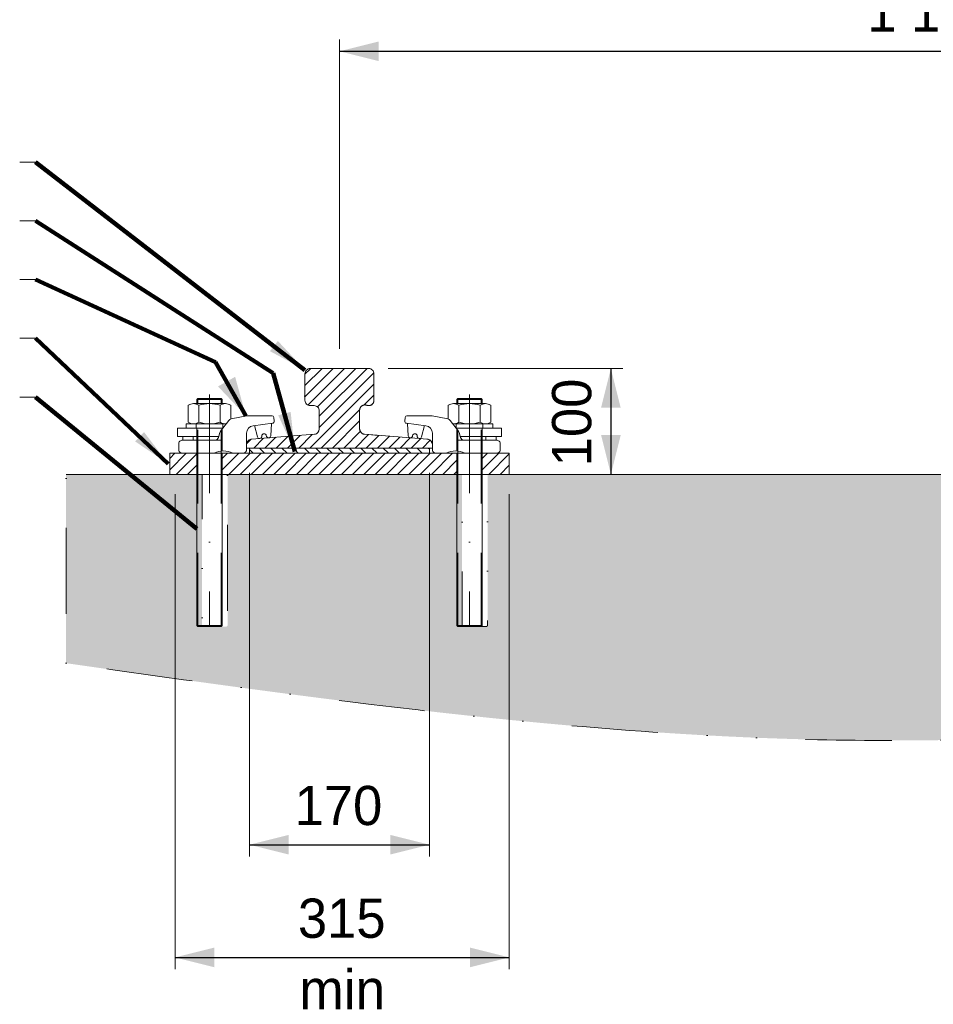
# Model space of a CAD drawing. Header units: millimetres. Extents: x -13251 to -636, y -568071 to -559161.
# Tile 4 of 12: x -11104 to -10243, y -561457 to -560528. Entities that reach past the tile are written whole.
import ezdxf
from ezdxf.enums import TextEntityAlignment as Align

# ---------------------------------------------------------------- set-up
doc = ezdxf.new("R2010")
doc.units = ezdxf.units.MM
doc.header["$MEASUREMENT"] = 0
for name, pattern in [('DGN Style 2', [116.014736, 69.608842, -46.405895]), ('DGN Style 4', [185.739593, 92.811789, -46.405895, 0.116015, -46.405895]), ('DGN Style 6', [220.660029, 0.116015, -46.405895, 81.210315, -46.405895, 0.116015, -46.405895])]:
    doc.linetypes.add(name, pattern=pattern)
doc.styles.add('Style-ENGINEERING', font='ENGINEERING.shx')
doc.styles.add('Style-ENGINEERING_0', font='ENGINEERING.shx')
doc.dimstyles.new('MetricMM', dxfattribs={"dimtxt": 3, "dimasz": 3, "dimexe": 1.5, "dimexo": 1.5, "dimgap": 1.5, "dimtad": 1, "dimdec": 0, "dimzin": 7, "dimtxsty": 'Style-ENGINEERING_0', "dimcen": 0.09, "dimclrd": 1, "dimclre": 1, "dimclrt": 7, "dimadec": 0, "dimazin": 3, "dimtfac": 1, "dimtdec": 0, "dimtofl": 0, "dimtmove": 0, "dimatfit": 3, "dimfxl": 1, "dimtzin": 7, "dimlwd": -1, "dimlwe": 0, "dimarcsym": 0})

# ---------------------------------------------------------------- blocks, each defined once
blk = doc.blocks.new('*U60')
at = {"color": 7, "linetype": 'Continuous', "lineweight": 0}
for p, q in [((-12.02, 13.97), (-13.02, 12.97)), ((-13.02, 12.97), (-13.02, 8.97)), ((9.98, 13.97), (-12.02, 13.97)), ((9.98, 13.97), (10.98, 12.97)), ((10.98, 12.97), (10.98, 8.97))]:
    blk.add_line(p, q, dxfattribs=at)
at = {"color": 7, "linetype": 'DGN Style 2', "lineweight": 0}
for p, q in [((10.98, 12.97), (-13.02, 12.97)), ((-12.02, 13.97), (-12.02, 8.97)), ((9.98, 13.97), (9.98, 8.97))]:
    blk.add_line(p, q, dxfattribs=at)
at = {"color": 7, "linetype": 'Continuous', "lineweight": 0, "flags": 128}
for points in [[(-21.01, -5.57), (-21.01, 7.5)], [(-16.02, 8.97), (13.97, 8.97)], [(-11.02, -8.56), (-11.02, 7.5)], [(8.97, 7.5), (8.97, -8.56)], [(18.97, 7.5), (18.97, -8.56)], [(-16.83, -10.03), (20.98, -10.03), (20.98, -14.03), (-13.75, -14.03)], [(13.97, -10.03), (-16.02, -10.03)]]:
    blk.add_lwpolyline(points, dxfattribs=at)
at = {"color": 7, "linetype": 'DGN Style 2', "lineweight": 0, "flags": 128}
for points in [[(-13.52, -14.03), (-13.52, -10.03)], [(11.48, -10.03), (11.48, -14.03)]]:
    blk.add_lwpolyline(points, dxfattribs=at)
at = {"color": 7, "linetype": 'Continuous', "lineweight": 0, "extrusion": (0, 0, -1)}
for centre, radius, start, end in [((-13.97, -0.24), 9.21, 57.13277, 122.86723), ((16.02, -0.82), 9.21, 237.13277, 275.25814), ((1.02, 24.59), 34.62, 253.22135, 286.77865)]:
    blk.add_arc(centre, radius, start, end, dxfattribs=at)
at = {"color": 7, "linetype": 'Continuous', "lineweight": 0}
for centre, radius, start, end in [((-16.02, -0.24), 9.21, 57.13277, 122.86723), ((-1.02, -25.65), 34.62, 73.22135, 106.77865), ((13.97, -0.82), 9.21, 237.13277, 302.86723)]:
    blk.add_arc(centre, radius, start, end, dxfattribs=at)
blk = doc.blocks.new('*U61')
at = {"color": 7, "linetype": 'Continuous', "lineweight": 0}
for p, q in [((-12.02, 13.97), (-13.02, 12.97)), ((-13.02, 12.97), (-13.02, 8.97)), ((9.98, 13.97), (-12.02, 13.97)), ((9.98, 13.97), (10.98, 12.97)), ((10.98, 12.97), (10.98, 8.97))]:
    blk.add_line(p, q, dxfattribs=at)
at = {"color": 7, "linetype": 'DGN Style 2', "lineweight": 0}
for p, q in [((10.98, 12.97), (-13.02, 12.97)), ((-12.02, 13.97), (-12.02, 8.97)), ((9.98, 13.97), (9.98, 8.97))]:
    blk.add_line(p, q, dxfattribs=at)
at = {"color": 7, "linetype": 'Continuous', "lineweight": 0, "extrusion": (0, 0, -1), "flags": 128}
for points in [[(21.01, -5.57), (21.01, 7.5)], [(16.02, 8.97), (-13.97, 8.97)], [(11.02, -8.56), (11.02, 7.5)], [(-8.97, 7.5), (-8.97, -8.56)], [(-18.97, 7.5), (-18.97, -8.56)], [(16.83, -10.03), (-20.98, -10.03), (-20.98, -14.03), (13.75, -14.03)], [(-13.97, -10.03), (16.02, -10.03)]]:
    blk.add_lwpolyline(points, dxfattribs=at)
at = {"color": 7, "linetype": 'DGN Style 2', "lineweight": 0, "extrusion": (0, 0, -1), "flags": 128}
for points in [[(13.52, -14.03), (13.52, -10.03)], [(-11.48, -10.03), (-11.48, -14.03)]]:
    blk.add_lwpolyline(points, dxfattribs=at)
at = {"color": 7, "linetype": 'Continuous', "lineweight": 0, "extrusion": (0, 0, -1)}
for centre, radius, start, end in [((-13.97, -0.24), 9.21, 57.13277, 122.86723), ((16.02, -0.82), 9.21, 237.13277, 275.25814), ((1.02, 24.59), 34.62, 253.22135, 286.77865)]:
    blk.add_arc(centre, radius, start, end, dxfattribs=at)
at = {"color": 7, "linetype": 'Continuous', "lineweight": 0}
for centre, radius, start, end in [((-16.02, -0.24), 9.21, 57.13277, 122.86723), ((-1.02, -25.65), 34.62, 73.22135, 106.77865), ((13.97, -0.82), 9.21, 237.13277, 302.86723)]:
    blk.add_arc(centre, radius, start, end, dxfattribs=at)
blk = doc.blocks.new('*D62')
at = {"color": 1, "linetype": 'Continuous', "lineweight": 0, "transparency": 16777216}
for p, q in [((-3858.49, 2777.04), (-3858.49, 3068.61)), ((-2744.24, 2777.04), (-2744.24, 3068.61))]:
    blk.add_line(p, q, dxfattribs=at)
at = {"color": 1, "linetype": 'Continuous', "transparency": 16777216}
blk.add_line((-3858.49, 3057.51), (-2744.24, 3057.51), dxfattribs=at)
at = {"color": 1, "linetype": 'Continuous', "lineweight": 0, "transparency": 16777216}
blk.add_solid([(-3821.49, 3048.26), (-3858.49, 3057.51), (-3821.49, 3066.76)], dxfattribs=at)
at = {"color": 1, "linetype": 'Continuous', "lineweight": 0, "transparency": 16777216, "extrusion": (0, 0, -1)}
blk.add_solid([(2781.24, 3066.76), (2744.24, 3057.51), (2781.24, 3048.26)], dxfattribs=at)
at = {"layer": 'Defpoints', "color": 7, "linetype": 'Continuous', "lineweight": 0, "transparency": 16777216}
for p in [(-3301.37, 3057.51), (-2744.24, 3057.51), (-3858.49, 2758.54), (-2744.24, 2758.54)]:
    blk.add_point(p, dxfattribs=at)
at = {"color": 7, "linetype": 'Continuous', "lineweight": 0, "transparency": 16777216, "style": 'Style-ENGINEERING'}
blk.add_text('1 114', height=37, dxfattribs=at).set_placement((-3361.23, 3094.51), align=Align.MIDDLE_LEFT)
blk = doc.blocks.new('*D70')
at = {"color": 1, "linetype": 'Continuous', "lineweight": 0, "transparency": 16777216}
for p, q in [((-4013.47, 2640.22), (-4013.47, 2192.27)), ((-3698.49, 2640.22), (-3698.49, 2192.27))]:
    blk.add_line(p, q, dxfattribs=at)
at = {"color": 1, "linetype": 'Continuous', "transparency": 16777216}
blk.add_line((-4013.47, 2203.37), (-3698.49, 2203.37), dxfattribs=at)
at = {"color": 1, "linetype": 'Continuous', "lineweight": 0, "transparency": 16777216}
blk.add_solid([(-3976.47, 2194.12), (-4013.47, 2203.37), (-3976.47, 2212.62)], dxfattribs=at)
at = {"color": 1, "linetype": 'Continuous', "lineweight": 0, "transparency": 16777216, "extrusion": (0, 0, -1)}
blk.add_solid([(3735.49, 2212.62), (3698.49, 2203.37), (3735.49, 2194.12)], dxfattribs=at)
at = {"layer": 'Defpoints', "color": 7, "linetype": 'Continuous', "lineweight": 0, "transparency": 16777216}
for p in [(-4013.47, 2658.72), (-3698.49, 2658.72), (-3855.98, 2203.37), (-3698.49, 2203.37)]:
    blk.add_point(p, dxfattribs=at)
at = {"color": 7, "linetype": 'Continuous', "lineweight": 0, "transparency": 16777216, "style": 'Style-ENGINEERING'}
blk.add_text('315', height=37, dxfattribs=at).set_placement((-3897.64, 2240.37), align=Align.MIDDLE_LEFT)
blk = doc.blocks.new('*D71')
at = {"color": 1, "linetype": 'Continuous', "lineweight": 0, "transparency": 16777216}
for p, q in [((-3943.27, 2660.22), (-3943.27, 2298.51)), ((-3773.71, 2660.22), (-3773.71, 2298.51))]:
    blk.add_line(p, q, dxfattribs=at)
at = {"color": 1, "linetype": 'Continuous', "transparency": 16777216}
blk.add_line((-3943.27, 2309.61), (-3773.71, 2309.61), dxfattribs=at)
at = {"color": 1, "linetype": 'Continuous', "lineweight": 0, "transparency": 16777216}
blk.add_solid([(-3906.27, 2300.36), (-3943.27, 2309.61), (-3906.27, 2318.86)], dxfattribs=at)
at = {"color": 1, "linetype": 'Continuous', "lineweight": 0, "transparency": 16777216, "extrusion": (0, 0, -1)}
blk.add_solid([(3810.71, 2318.86), (3773.71, 2309.61), (3810.71, 2300.36)], dxfattribs=at)
at = {"layer": 'Defpoints', "color": 7, "linetype": 'Continuous', "lineweight": 0, "transparency": 16777216}
for p in [(-3943.27, 2678.72), (-3773.71, 2678.72), (-3858.49, 2309.61), (-3773.71, 2309.61)]:
    blk.add_point(p, dxfattribs=at)
at = {"color": 7, "linetype": 'Continuous', "lineweight": 0, "transparency": 16777216, "style": 'Style-ENGINEERING'}
blk.add_text('170', height=37, dxfattribs=at).set_placement((-3900.73, 2346.61), align=Align.MIDDLE_LEFT)
blk = doc.blocks.new('*D80')
at = {"color": 1, "linetype": 'Continuous', "lineweight": 0, "transparency": 16777216}
for p, q in [((-3812.49, 2758.54), (-3591.65, 2758.54)), ((-3679.99, 2658.72), (-3591.65, 2658.72))]:
    blk.add_line(p, q, dxfattribs=at)
at = {"color": 1, "linetype": 'Continuous', "transparency": 16777216}
blk.add_line((-3602.75, 2758.54), (-3602.75, 2658.72), dxfattribs=at)
at = {"color": 1, "linetype": 'Continuous', "lineweight": 0, "transparency": 16777216, "extrusion": (0, 0, -1)}
blk.add_solid([(3612, 2721.54), (3602.75, 2758.54), (3593.5, 2721.54)], dxfattribs=at)
at = {"color": 1, "linetype": 'Continuous', "lineweight": 0, "transparency": 16777216}
blk.add_solid([(-3593.5, 2695.72), (-3602.75, 2658.72), (-3612, 2695.72)], dxfattribs=at)
at = {"layer": 'Defpoints', "color": 7, "linetype": 'Continuous', "lineweight": 0, "transparency": 16777216}
for p in [(-3830.99, 2758.54), (-3602.75, 2708.63), (-3698.49, 2658.72), (-3602.75, 2658.72)]:
    blk.add_point(p, dxfattribs=at)
at = {"color": 7, "linetype": 'Continuous', "lineweight": 0, "transparency": 16777216, "style": 'Style-ENGINEERING'}
blk.add_text('100', height=37, rotation=90, dxfattribs=at).set_placement((-3639.75, 2666.39), align=Align.MIDDLE_LEFT)
blk = doc.blocks.new('*U49')
at = {"linetype": 'DGN Style 6', "lineweight": 0}
h = blk.add_hatch(dxfattribs=at)
h.set_pattern_fill('HATCH', color=5, style=0, pattern_type=2)
h.set_pattern_definition([(45, (-3861.736, 2702.493), (-5.3033, 5.3033), [])])
h.paths.add_polyline_path([(-3775.6, 2691.9), (-3834.87, 2696.49, -0.391721), (-3839.49, 2701.48), (-3839.49, 2719.17, -0.523273), (-3832.74, 2723.86, 0.523273), (-3825.99, 2728.54), (-3825.99, 2753.54, 0.414214), (-3830.99, 2758.54), (-3885.99, 2758.54, 0.414214), (-3890.99, 2753.54), (-3890.99, 2728.54, 0.414214), (-3885.99, 2723.54), (-3882.49, 2723.54, -0.414214), (-3877.49, 2718.54), (-3877.49, 2701.48, -0.391721), (-3882.1, 2696.49), (-3941.37, 2691.9, 0.391721), (-3945.99, 2686.91), (-3945.99, 2683.54), (-3770.99, 2683.54), (-3770.99, 2686.91, 0.391721)])
at = {"linetype": 'Continuous', "lineweight": 0}
h = blk.add_hatch(dxfattribs=at)
h.set_pattern_fill('HATCH', style=0, pattern_type=2)
h.set_pattern_definition([(135, (-3773.706, 2683.539), (5.3033, 5.3033), [])])
h.paths.add_polyline_path([(-3773.71, 2683.54), (-3943.27, 2683.54), (-3943.27, 2678.72), (-3773.71, 2678.72)])
h = blk.add_hatch(dxfattribs=at)
h.set_pattern_fill('HATCH', color=30, style=0, pattern_type=2)
h.set_pattern_definition([(45, (-4018.486, 2678.717), (-5.3033, 5.3033), [])])
h.paths.add_polyline_path([(-4018.49, 2678.72), (-3992.99, 2678.72), (-3992.99, 2658.72), (-4018.49, 2658.72)])
h = blk.add_hatch(dxfattribs=at)
h.set_pattern_fill('HATCH', color=30, style=0, pattern_type=2)
h.set_pattern_definition([(45, (-3968.986, 2678.717), (-5.3033, 5.3033), [])])
h.paths.add_polyline_path([(-3968.99, 2678.72), (-3747.99, 2678.72), (-3747.99, 2658.72), (-3968.99, 2658.72)])
h = blk.add_hatch(dxfattribs=at)
h.set_pattern_fill('HATCH', color=30, style=0, pattern_type=2)
h.set_pattern_definition([(45, (-3723.986, 2678.717), (-5.3033, 5.3033), [])])
h.paths.add_polyline_path([(-3723.99, 2678.72), (-3698.49, 2678.72), (-3698.49, 2658.72), (-3723.99, 2658.72)])
at = {"linetype": 'DGN Style 6', "lineweight": 0}
h = blk.add_hatch(dxfattribs=at)
h.set_pattern_fill('GRAVEL', style=0, pattern_type=2)
h.set_pattern_definition([(228.0128, (1797.68, 3043.634), (-3999.99996, -4500.00003), [67.268, -6659.544]), (184.96974, (1752.68, 2993.634), (6000, 500.00003), [115.434, -11427.962]), (132.51045, (1637.68, 2983.634), (5000, -5500), [81.394, -8058.016]), (267.2737, (1442.68, 2858.634), (500, 10000), [105.119, -10406.779]), (292.83365, (1437.68, 2753.634), (-2499.99998, 6000.00001), [103.078, -10204.687]), (357.2737, (1477.68, 2658.634), (-10000, 500), [105.119, -10406.779]), (37.69424, (1582.68, 2653.634), (-6500.00004, -4999.999947), [139.014, -13762.424]), (72.25533, (1692.68, 2738.634), (3500.00007, 10999.99998), [131.244, -12993.161]), (121.42957, (1732.68, 2863.634), (-4000.00004, 6499.99997), [105.475, -10442.037]), (175.23636, (1677.68, 2953.634), (5500, -500.00003), [120.416, -5900.381]), (222.39744, (1557.68, 2963.634), (-5999.99998, -5500.00002), [155.724, -15416.688]), (138.8141, (1937.68, 2853.634), (-3500, 3000), [53.15, -5261.922]), (171.46923, (1897.68, 2888.634), (6499.99999, -1000.00004), [101.118, -10010.756]), (225, (1797.68, 2903.63), (-9e-14, -500), [70.71, -636.396]), (203.1986, (1762.68, 2963.634), (2500, 1000), [38.08, -3769.808]), (291.8014, (1727.68, 2948.63), (-500, 1500), [53.852, -2638.73]), (30.9638, (1747.68, 2898.63), (1500, 1000), [87.465, -2828.011]), (161.565, (1822.68, 2943.63), (1000, -500), [63.245, -1517.893]), (16.38954, (1437.68, 2948.634), (5000.00001, 1499.99997), [88.6, -8771.423]), (70.3462, (1522.68, 2973.634), (-2000, -5500), [74.33, -7358.704]), (293.1986, (1822.68, 3043.634), (-1000, 2500), [76.157, -3731.73]), (343.61046, (1852.68, 2973.634), (-5000.00001, 1499.99997), [88.6, -8771.423]), (339.444, (1437.68, 2638.634), (-2500, 1000), [85.44, -4186.562]), (294.77514, (1517.68, 2608.634), (-2500.00004, 5499.99998), [71.589, -7087.322]), (66.8014, (1827.68, 2543.634), (1000, 2500), [76.157, -3731.73]), (17.354, (1857.68, 2613.634), (-6499.99999, -2000.00004), [83.815, -8297.712]), (69.444, (1582.68, 2543.634), (-1000, -2500), [42.72, -4229.282]), (101.31, (1797.68, 2543.63), (-500, 2000), [25.495, -2524.015]), (165.9638, (1792.68, 2568.63), (1500, -500), [103.078, -1958.475]), (186.009, (1692.68, 2593.634), (5000, 500), [95.525, -9456.962]), (303.69, (1747.68, 2853.63), (-500, 1000), [72.11, -1730.665]), (353.15723, (1787.68, 2793.634), (8500.00001, -999.99994), [125.897, -12463.781]), (60.9454, (1912.68, 2778.634), (-2000, -3500), [51.478, -5096.337]), (90, (1937.7, 2823.63), (-500, 500), [30, -470]), (120.25644, (1682.68, 2608.634), (2000, -3500), [69.462, -6876.76]), (48.0128, (1647.68, 2668.634), (3999.99996, 4500.00003), [134.536, -6592.276]), (0, (1737.7, 2768.63), (500, 500), [130, -370]), (325.30485, (1867.68, 2768.634), (4999.99997, -3500.00004), [79.057, -7826.637]), (254.0546, (1932.68, 2723.634), (-500, -2000), [72.8, -3567.254]), (207.64597, (1912.68, 2653.634), (-9500.00003, -4999.99994), [118.532, -11734.737]), (175.42608, (1807.68, 2598.634), (-6500, 499.99997), [125.4, -12414.537])])
edge = h.paths.add_edge_path()
edge.add_spline(control_points=[(-4116.1, 2480.73), (-3880.36, 2447.3), (-3267.32, 2360.34), (-2337.46, 2516.62), (-1202.15, 2291.23), (-10.18, 2534.03), (1400.06, 2314.47), (2758.47, 2541.16), (3680.79, 2411.11), (4076.15, 2355.36)], knot_values=[0, 0, 0, 0, 0.086667, 0.225372, 0.338783, 0.503846, 0.661211, 0.854774, 1, 1, 1, 1], degree=3, periodic=0)
edge.add_line((4076.15, 2355.36), (4123.86, 2658.72))
edge.add_line((4123.86, 2658.72), (4018.51, 2658.72))
edge.add_line((4018.51, 2658.72), (3993.01, 2658.72))
edge.add_line((3993.01, 2658.72), (3993.01, 2516.19))
edge.add_line((3993.01, 2516.19), (3992.01, 2515.19))
edge.add_line((3992.01, 2515.19), (3981.03, 2515.67))
edge.add_line((3981.03, 2515.67), (3981.01, 2515.19))
edge.add_line((3981.01, 2515.19), (3981.01, 2515.67))
edge.add_line((3981.01, 2515.67), (3969.01, 2516.19))
edge.add_line((3969.01, 2516.19), (3969.01, 2658.72))
edge.add_line((3969.01, 2658.72), (3748.01, 2658.72))
edge.add_line((3748.01, 2658.72), (3748.01, 2516.19))
edge.add_line((3748.01, 2516.19), (3747.01, 2515.19))
edge.add_line((3747.01, 2515.19), (3736.03, 2515.67))
edge.add_line((3736.03, 2515.67), (3736.01, 2515.19))
edge.add_line((3736.01, 2515.19), (3736.01, 2515.67))
edge.add_line((3736.01, 2515.67), (3724.01, 2516.19))
edge.add_line((3724.01, 2516.19), (3724.01, 2658.72))
edge.add_line((3724.01, 2658.72), (3698.51, 2658.72))
edge.add_line((3698.51, 2658.72), (2904.27, 2658.72))
edge.add_line((2904.27, 2658.72), (2878.77, 2658.72))
edge.add_line((2878.77, 2658.72), (2878.77, 2516.19))
edge.add_line((2878.77, 2516.19), (2877.77, 2515.19))
edge.add_line((2877.77, 2515.19), (2866.79, 2515.67))
edge.add_line((2866.79, 2515.67), (2866.77, 2515.19))
edge.add_line((2866.77, 2515.19), (2866.77, 2515.67))
edge.add_line((2866.77, 2515.67), (2854.77, 2516.19))
edge.add_line((2854.77, 2516.19), (2854.77, 2658.72))
edge.add_line((2854.77, 2658.72), (2633.77, 2658.72))
edge.add_line((2633.77, 2658.72), (2633.77, 2516.19))
edge.add_line((2633.77, 2516.19), (2632.77, 2515.19))
edge.add_line((2632.77, 2515.19), (2621.79, 2515.67))
edge.add_line((2621.79, 2515.67), (2621.77, 2515.19))
edge.add_line((2621.77, 2515.19), (2621.77, 2515.67))
edge.add_line((2621.77, 2515.67), (2609.77, 2516.19))
edge.add_line((2609.77, 2516.19), (2609.77, 2658.72))
edge.add_line((2609.77, 2658.72), (2584.27, 2658.72))
edge.add_line((2584.27, 2658.72), (160.01, 2658.72))
edge.add_line((160.01, 2658.72), (134.51, 2658.72))
edge.add_line((134.51, 2658.72), (134.51, 2516.19))
edge.add_line((134.51, 2516.19), (133.51, 2515.19))
edge.add_line((133.51, 2515.19), (122.53, 2515.67))
edge.add_line((122.53, 2515.67), (122.51, 2515.19))
edge.add_line((122.51, 2515.19), (122.51, 2515.67))
edge.add_line((122.51, 2515.67), (110.51, 2516.19))
edge.add_line((110.51, 2516.19), (110.51, 2658.72))
edge.add_line((110.51, 2658.72), (-110.49, 2658.72))
edge.add_line((-110.49, 2658.72), (-110.49, 2516.19))
edge.add_line((-110.49, 2516.19), (-111.49, 2515.19))
edge.add_line((-111.49, 2515.19), (-122.47, 2515.67))
edge.add_line((-122.47, 2515.67), (-122.49, 2515.19))
edge.add_line((-122.49, 2515.19), (-122.49, 2515.67))
edge.add_line((-122.49, 2515.67), (-134.49, 2516.19))
edge.add_line((-134.49, 2516.19), (-134.49, 2658.72))
edge.add_line((-134.49, 2658.72), (-159.99, 2658.72))
edge.add_line((-159.99, 2658.72), (-2584.24, 2658.72))
edge.add_line((-2584.24, 2658.72), (-2609.74, 2658.72))
edge.add_line((-2609.74, 2658.72), (-2609.74, 2516.19))
edge.add_line((-2609.74, 2516.19), (-2610.74, 2515.19))
edge.add_line((-2610.74, 2515.19), (-2621.72, 2515.67))
edge.add_line((-2621.72, 2515.67), (-2621.74, 2515.19))
edge.add_line((-2621.74, 2515.19), (-2621.74, 2515.67))
edge.add_line((-2621.74, 2515.67), (-2633.74, 2516.19))
edge.add_line((-2633.74, 2516.19), (-2633.74, 2658.72))
edge.add_line((-2633.74, 2658.72), (-2854.74, 2658.72))
edge.add_line((-2854.74, 2658.72), (-2854.74, 2516.19))
edge.add_line((-2854.74, 2516.19), (-2855.74, 2515.19))
edge.add_line((-2855.74, 2515.19), (-2866.72, 2515.67))
edge.add_line((-2866.72, 2515.67), (-2866.74, 2515.19))
edge.add_line((-2866.74, 2515.19), (-2866.74, 2515.67))
edge.add_line((-2866.74, 2515.67), (-2878.74, 2516.19))
edge.add_line((-2878.74, 2516.19), (-2878.74, 2658.72))
edge.add_line((-2878.74, 2658.72), (-2904.24, 2658.72))
edge.add_line((-2904.24, 2658.72), (-3693.47, 2658.72))
edge.add_line((-3693.47, 2658.72), (-3718.97, 2658.72))
edge.add_line((-3718.97, 2658.72), (-3718.97, 2516.19))
edge.add_line((-3718.97, 2516.19), (-3719.97, 2515.19))
edge.add_line((-3719.97, 2515.19), (-3730.95, 2515.67))
edge.add_line((-3730.95, 2515.67), (-3730.97, 2515.19))
edge.add_line((-3730.97, 2515.19), (-3730.97, 2515.67))
edge.add_line((-3730.97, 2515.67), (-3742.97, 2516.19))
edge.add_line((-3742.97, 2516.19), (-3742.97, 2658.72))
edge.add_line((-3742.97, 2658.72), (-3963.97, 2658.72))
edge.add_line((-3963.97, 2658.72), (-3963.97, 2516.19))
edge.add_line((-3963.97, 2516.19), (-3964.97, 2515.19))
edge.add_line((-3964.97, 2515.19), (-3975.95, 2515.67))
edge.add_line((-3975.95, 2515.67), (-3975.97, 2515.19))
edge.add_line((-3975.97, 2515.19), (-3975.97, 2515.67))
edge.add_line((-3975.97, 2515.67), (-3987.97, 2516.19))
edge.add_line((-3987.97, 2516.19), (-3987.97, 2658.72))
edge.add_line((-3987.97, 2658.72), (-4013.47, 2658.72))
edge.add_line((-4013.47, 2658.72), (-4116.1, 2658.72))
edge.add_line((-4116.1, 2658.72), (-4116.1, 2480.73))
at = {"color": 7, "linetype": 'Continuous', "lineweight": 0}
for p, q in [((-4144.81, 2952.96), (-4159.81, 2952.96)), ((-4144.81, 2897.63), (-4159.81, 2897.63)), ((-4144.81, 2842.31), (-4159.81, 2842.31)), ((-4144.81, 2786.99), (-4159.81, 2786.99)), ((-4144.81, 2731.66), (-4159.81, 2731.66)), ((-3968.99, 2516.19), (-3968.99, 2678.72)), ((-3747.99, 2516.19), (-3747.99, 2678.72)), ((-3992.99, 2516.19), (-3992.99, 2665.19)), ((-3723.99, 2516.19), (-3723.99, 2665.19)), ((-4116.1, 2658.72), (4123.86, 2658.72)), ((-3991.99, 2515.19), (-3992.99, 2516.19)), ((-3968.99, 2516.19), (-3969.99, 2515.19)), ((-3747.99, 2516.19), (-3746.99, 2515.19)), ((-3724.99, 2515.19), (-3723.99, 2516.19))]:
    blk.add_line(p, q, dxfattribs=at)
at = {"color": 1, "linetype": 'DGN Style 4', "lineweight": 0}
for p, q in [((-3980.99, 2733.91), (-3980.99, 2515.19)), ((-3735.99, 2733.91), (-3735.99, 2515.19))]:
    blk.add_line(p, q, dxfattribs=at)
at = {"color": 7, "linetype": 'DGN Style 2', "lineweight": 0}
for p, q in [((-3992.99, 2678.74), (-3992.99, 2702.39)), ((-3991.99, 2515.19), (-3991.99, 2702.39)), ((-3969.99, 2515.19), (-3969.99, 2702.39)), ((-3968.99, 2680.83), (-3968.99, 2702.39)), ((-3747.99, 2680.83), (-3747.99, 2702.39)), ((-3746.99, 2515.19), (-3746.99, 2702.39)), ((-3724.99, 2515.19), (-3724.99, 2702.39)), ((-3723.99, 2678.74), (-3723.99, 2702.39)), ((-3975.91, 2690.97), (-3968.99, 2690.97)), ((-3741.07, 2690.97), (-3747.99, 2690.97))]:
    blk.add_line(p, q, dxfattribs=at)
at = {"color": 3, "linetype": 'Continuous', "lineweight": 0}
for p, q in [((-3935.86, 2694.03), (-3938.5, 2704.67)), ((-3923.17, 2695.2), (-3922.54, 2706.77)), ((-3793.8, 2695.2), (-3794.43, 2706.77)), ((-3781.11, 2694.03), (-3778.47, 2704.67))]:
    blk.add_line(p, q, dxfattribs=at)
at = {"color": 5, "linetype": 'Continuous', "lineweight": 0, "flags": 128}
blk.add_lwpolyline([(-3770.99, 2686.91), (-3770.99, 2683.54), (-3945.99, 2683.54), (-3945.99, 2686.91, -0.391721), (-3941.37, 2691.9), (-3882.1, 2696.49, 0.391721), (-3877.49, 2701.48), (-3877.49, 2718.54, 0.414214), (-3882.49, 2723.54), (-3885.99, 2723.54, -0.414214), (-3890.99, 2728.54), (-3890.99, 2753.54, -0.414214), (-3885.99, 2758.54), (-3830.99, 2758.54, -0.414214), (-3825.99, 2753.54), (-3825.99, 2728.54, -0.523273), (-3832.74, 2723.86, 0.523273), (-3839.49, 2719.17), (-3839.49, 2701.48, 0.391721), (-3834.87, 2696.49), (-3775.6, 2691.9, -0.391721), (-3770.99, 2686.91)], format="xyb", close=True, dxfattribs=at)
at = {"color": 5, "linetype": 'DGN Style 6', "lineweight": 0, "flags": 128}
blk.add_lwpolyline([(-3775.6, 2691.9), (-3834.87, 2696.49, -0.391721), (-3839.49, 2701.48), (-3839.49, 2719.17, -0.523273), (-3832.74, 2723.86, 0.523273), (-3825.99, 2728.54), (-3825.99, 2753.54, 0.414214), (-3830.99, 2758.54), (-3885.99, 2758.54, 0.414214), (-3890.99, 2753.54), (-3890.99, 2728.54, 0.414214), (-3885.99, 2723.54), (-3882.49, 2723.54, -0.414214), (-3877.49, 2718.54), (-3877.49, 2701.48, -0.391721), (-3882.1, 2696.49), (-3941.37, 2691.9, 0.391721), (-3945.99, 2686.91), (-3945.99, 2683.54), (-3770.99, 2683.54), (-3770.99, 2686.91, 0.391721), (-3775.6, 2691.9)], format="xyb", close=True, dxfattribs=at)
at = {"color": 3, "linetype": 'Continuous', "lineweight": 0, "flags": 128}
for points in [[(-3945.99, 2682.3), (-3945.99, 2697.44, -0.3764), (-3939.79, 2704.5), (-3921.48, 2706.91, 0.403512), (-3919.94, 2708.84), (-3920.27, 2712.33, 0.386905), (-3922.04, 2713.94), (-3945.23, 2713.94, 0.049064), (-3945.92, 2713.87), (-3960.54, 2710.97, 0.181534), (-3962.67, 2709.65), (-3970.54, 2699.43, 0.094971), (-3971.15, 2698.23), (-3972.48, 2693.55, -0.335046), (-3975.91, 2690.97), (-4006.45, 2690.97, 0.414214), (-4010.02, 2687.4), (-4010.02, 2682.3, 0.414214), (-4006.45, 2678.74), (-3976.49, 2678.74, -0.244843), (-3959.11, 2678.74), (-3949.55, 2678.74, 0.414214), (-3945.99, 2682.3)], [(-3770.99, 2682.3), (-3770.99, 2697.44, 0.3764), (-3777.18, 2704.5), (-3795.49, 2706.91, -0.403512), (-3797.03, 2708.84), (-3796.7, 2712.33, -0.386905), (-3794.93, 2713.94), (-3771.74, 2713.94, -0.049064), (-3771.05, 2713.87), (-3756.43, 2710.97, -0.181534), (-3754.3, 2709.65), (-3746.43, 2699.43, -0.094971), (-3745.83, 2698.23), (-3744.49, 2693.55, 0.335046), (-3741.07, 2690.97), (-3710.52, 2690.97, -0.414214), (-3706.95, 2687.4), (-3706.95, 2682.3, -0.414214), (-3710.52, 2678.74), (-3740.48, 2678.74, 0.244843), (-3757.86, 2678.74), (-3767.42, 2678.74, -0.414214), (-3770.99, 2682.3)]]:
    blk.add_lwpolyline(points, format="xyb", close=True, dxfattribs=at)
for points in [[(-3972.24, 2694.39), (-4011.24, 2694.39), (-4011.24, 2702.39), (-3968.26, 2702.39)], [(-3744.73, 2694.39), (-3705.73, 2694.39), (-3705.73, 2702.39), (-3748.71, 2702.39)], [(-4005.99, 2694.39), (-4005.99, 2690.97)], [(-3996.24, 2690.97), (-3996.24, 2694.39)], [(-3720.73, 2690.97), (-3720.73, 2694.39)], [(-3710.99, 2694.39), (-3710.99, 2690.97)]]:
    blk.add_lwpolyline(points, dxfattribs=at)
at = {"color": 7, "linetype": 'Continuous', "lineweight": 0, "flags": 128}
for points in [[(-3943.27, 2683.54), (-3773.71, 2683.54), (-3773.71, 2678.72), (-3943.27, 2678.72), (-3943.27, 2683.54)], [(-3773.71, 2683.54), (-3943.27, 2683.54), (-3943.27, 2678.72), (-3773.71, 2678.72), (-3773.71, 2683.54)]]:
    blk.add_lwpolyline(points, close=True, dxfattribs=at)
at = {"color": 30, "linetype": 'Continuous', "lineweight": 0, "flags": 128}
for points in [[(-3698.49, 2658.72), (-4018.49, 2658.72), (-4018.49, 2678.72), (-3698.49, 2678.72), (-3698.49, 2658.72)], [(-4018.49, 2678.72), (-3992.99, 2678.72), (-3992.99, 2658.72), (-4018.49, 2658.72), (-4018.49, 2678.72)], [(-3968.99, 2678.72), (-3747.99, 2678.72), (-3747.99, 2658.72), (-3968.99, 2658.72), (-3968.99, 2678.72)], [(-3723.99, 2678.72), (-3698.49, 2678.72), (-3698.49, 2658.72), (-3723.99, 2658.72), (-3723.99, 2678.72)]]:
    blk.add_lwpolyline(points, close=True, dxfattribs=at)
at = {"color": 7, "linetype": 'DGN Style 2', "lineweight": 0, "flags": 128}
for points in [[(-3992.99, 2516.19), (-3968.99, 2516.19)], [(-3723.99, 2516.19), (-3747.99, 2516.19)]]:
    blk.add_lwpolyline(points, dxfattribs=at)
at = {"color": 7, "linetype": 'Continuous', "lineweight": 0, "flags": 128}
for points in [[(-3991.99, 2515.19), (-3969.99, 2515.19)], [(-3724.99, 2515.19), (-3746.99, 2515.19)]]:
    blk.add_lwpolyline(points, dxfattribs=at)
at = {"color": 3, "linetype": 'Continuous', "lineweight": 0}
for centre, start, end in [((-3933.81, 2694.62), 191.8088, 4.44137), ((-3929.56, 2694.95), 4.44113, 184.44089), ((-3925.3, 2695.28), 184.44113, 357.90566)]:
    blk.add_arc(centre, 2.13, start, end, dxfattribs=at)
at = {"color": 3, "linetype": 'Continuous', "lineweight": 0, "extrusion": (0, 0, -1)}
for centre, start, end in [((3791.67, 2695.28), 184.44113, 357.90566), ((3787.42, 2694.95), 4.44113, 184.44089), ((3783.16, 2694.62), 191.8088, 4.44137)]:
    blk.add_arc(centre, 2.13, start, end, dxfattribs=at)
at = {"color": 7, "linetype": 'DGN Style 6', "lineweight": 0}
blk.add_open_spline([(-4116.1, 2480.73), (-3880.36, 2447.3), (-3267.32, 2360.34), (-2337.46, 2516.62), (-1202.15, 2291.23), (-10.18, 2534.03), (1400.06, 2314.47), (2758.47, 2541.16), (3680.79, 2411.11), (4076.15, 2355.36), (4092.05, 2456.48), (4107.96, 2557.6), (4123.86, 2658.72), (4088.74, 2658.72), (4053.63, 2658.72), (4018.51, 2658.72), (4010.01, 2658.72), (4001.51, 2658.72), (3993.01, 2658.72), (3993.01, 2611.21), (3993.01, 2563.7), (3993.01, 2516.19), (3992.68, 2515.86), (3992.35, 2515.53), (3992.01, 2515.19), (3988.35, 2515.35), (3984.69, 2515.51), (3981.03, 2515.67), (3981.03, 2515.51), (3981.02, 2515.35), (3981.01, 2515.19), (3981.01, 2515.35), (3981.01, 2515.51), (3981.01, 2515.67), (3977.01, 2515.85), (3973.01, 2516.02), (3969.01, 2516.19), (3969.01, 2563.7), (3969.01, 2611.21), (3969.01, 2658.72), (3895.35, 2658.72), (3821.68, 2658.72), (3748.01, 2658.72), (3748.01, 2611.21), (3748.01, 2563.7), (3748.01, 2516.19), (3747.68, 2515.86), (3747.35, 2515.53), (3747.01, 2515.19), (3743.35, 2515.35), (3739.69, 2515.51), (3736.03, 2515.67), (3736.03, 2515.51), (3736.02, 2515.35), (3736.01, 2515.19), (3736.01, 2515.35), (3736.01, 2515.51), (3736.01, 2515.67), (3732.01, 2515.85), (3728.01, 2516.02), (3724.01, 2516.19), (3724.01, 2563.7), (3724.01, 2611.21), (3724.01, 2658.72), (3715.51, 2658.72), (3707.01, 2658.72), (3698.51, 2658.72), (3433.77, 2658.72), (3169.02, 2658.72), (2904.27, 2658.72), (2895.77, 2658.72), (2887.27, 2658.72), (2878.77, 2658.72), (2878.77, 2611.21), (2878.77, 2563.7), (2878.77, 2516.19), (2878.44, 2515.86), (2878.11, 2515.53), (2877.77, 2515.19), (2874.11, 2515.35), (2870.45, 2515.51), (2866.79, 2515.67), (2866.79, 2515.51), (2866.78, 2515.35), (2866.77, 2515.19), (2866.77, 2515.35), (2866.77, 2515.51), (2866.77, 2515.67), (2862.77, 2515.85), (2858.77, 2516.02), (2854.77, 2516.19), (2854.77, 2563.7), (2854.77, 2611.21), (2854.77, 2658.72), (2781.11, 2658.72), (2707.44, 2658.72), (2633.77, 2658.72), (2633.77, 2611.21), (2633.77, 2563.7), (2633.77, 2516.19), (2633.44, 2515.86), (2633.11, 2515.53), (2632.77, 2515.19), (2629.11, 2515.35), (2625.45, 2515.51), (2621.79, 2515.67), (2621.79, 2515.51), (2621.78, 2515.35), (2621.77, 2515.19), (2621.77, 2515.35), (2621.77, 2515.51), (2621.77, 2515.67), (2617.77, 2515.85), (2613.77, 2516.02), (2609.77, 2516.19), (2609.77, 2563.7), (2609.77, 2611.21), (2609.77, 2658.72), (2601.27, 2658.72), (2592.77, 2658.72), (2584.27, 2658.72), (1776.19, 2658.72), (968.1, 2658.72), (160.01, 2658.72), (151.51, 2658.72), (143.01, 2658.72), (134.51, 2658.72), (134.51, 2611.21), (134.51, 2563.7), (134.51, 2516.19), (134.18, 2515.86), (133.85, 2515.53), (133.51, 2515.19), (129.85, 2515.35), (126.19, 2515.51), (122.53, 2515.67), (122.53, 2515.51), (122.52, 2515.35), (122.51, 2515.19), (122.51, 2515.35), (122.51, 2515.51), (122.51, 2515.67), (118.51, 2515.85), (114.51, 2516.02), (110.51, 2516.19), (110.51, 2563.7), (110.51, 2611.21), (110.51, 2658.72), (36.85, 2658.72), (-36.82, 2658.72), (-110.49, 2658.72), (-110.49, 2611.21), (-110.49, 2563.7), (-110.49, 2516.19), (-110.82, 2515.86), (-111.15, 2515.53), (-111.49, 2515.19), (-115.15, 2515.35), (-118.81, 2515.51), (-122.47, 2515.67), (-122.47, 2515.51), (-122.48, 2515.35), (-122.49, 2515.19), (-122.49, 2515.35), (-122.49, 2515.51), (-122.49, 2515.67), (-126.49, 2515.85), (-130.49, 2516.02), (-134.49, 2516.19), (-134.49, 2563.7), (-134.49, 2611.21), (-134.49, 2658.72), (-142.99, 2658.72), (-151.49, 2658.72), (-159.99, 2658.72), (-968.07, 2658.72), (-1776.16, 2658.72), (-2584.24, 2658.72), (-2592.74, 2658.72), (-2601.24, 2658.72), (-2609.74, 2658.72), (-2609.74, 2611.21), (-2609.74, 2563.7), (-2609.74, 2516.19), (-2610.08, 2515.86), (-2610.41, 2515.53), (-2610.74, 2515.19), (-2614.4, 2515.35), (-2618.06, 2515.51), (-2621.72, 2515.67), (-2621.73, 2515.51), (-2621.74, 2515.35), (-2621.74, 2515.19), (-2621.74, 2515.35), (-2621.74, 2515.51), (-2621.74, 2515.67), (-2625.74, 2515.85), (-2629.74, 2516.02), (-2633.74, 2516.19), (-2633.74, 2563.7), (-2633.74, 2611.21), (-2633.74, 2658.72), (-2707.41, 2658.72), (-2781.08, 2658.72), (-2854.74, 2658.72), (-2854.74, 2611.21), (-2854.74, 2563.7), (-2854.74, 2516.19), (-2855.08, 2515.86), (-2855.41, 2515.53), (-2855.74, 2515.19), (-2859.4, 2515.35), (-2863.06, 2515.51), (-2866.72, 2515.67), (-2866.73, 2515.51), (-2866.74, 2515.35), (-2866.74, 2515.19), (-2866.74, 2515.35), (-2866.74, 2515.51), (-2866.74, 2515.67), (-2870.74, 2515.85), (-2874.74, 2516.02), (-2878.74, 2516.19), (-2878.74, 2563.7), (-2878.74, 2611.21), (-2878.74, 2658.72), (-2887.24, 2658.72), (-2895.74, 2658.72), (-2904.24, 2658.72), (-3167.32, 2658.72), (-3430.4, 2658.72), (-3693.47, 2658.72), (-3701.97, 2658.72), (-3710.47, 2658.72), (-3718.97, 2658.72), (-3718.97, 2611.21), (-3718.97, 2563.7), (-3718.97, 2516.19), (-3719.3, 2515.86), (-3719.64, 2515.53), (-3719.97, 2515.19), (-3723.63, 2515.35), (-3727.29, 2515.51), (-3730.95, 2515.67), (-3730.96, 2515.51), (-3730.96, 2515.35), (-3730.97, 2515.19), (-3730.97, 2515.35), (-3730.97, 2515.51), (-3730.97, 2515.67), (-3734.97, 2515.85), (-3738.97, 2516.02), (-3742.97, 2516.19), (-3742.97, 2563.7), (-3742.97, 2611.21), (-3742.97, 2658.72), (-3816.64, 2658.72), (-3890.3, 2658.72), (-3963.97, 2658.72), (-3963.97, 2611.21), (-3963.97, 2563.7), (-3963.97, 2516.19), (-3964.3, 2515.86), (-3964.64, 2515.53), (-3964.97, 2515.19), (-3968.63, 2515.35), (-3972.29, 2515.51), (-3975.95, 2515.67), (-3975.96, 2515.51), (-3975.96, 2515.35), (-3975.97, 2515.19), (-3975.97, 2515.35), (-3975.97, 2515.51), (-3975.97, 2515.67), (-3979.97, 2515.85), (-3983.97, 2516.02), (-3987.97, 2516.19), (-3987.97, 2563.7), (-3987.97, 2611.21), (-3987.97, 2658.72), (-3996.47, 2658.72), (-4004.97, 2658.72), (-4013.47, 2658.72), (-4047.68, 2658.72), (-4081.89, 2658.72), (-4116.1, 2658.72), (-4116.1, 2599.39), (-4116.1, 2540.06), (-4116.1, 2480.73)], degree=3, knots=[0, 0, 0, 0, 0.001044, 0.002715, 0.004082, 0.00607, 0.007966, 0.010298, 0.012048, 0.012048, 0.012048, 0.024096, 0.024096, 0.024096, 0.03012, 0.03012, 0.03012, 0.036145, 0.036145, 0.036145, 0.048193, 0.048193, 0.048193, 0.060241, 0.060241, 0.060241, 0.072289, 0.072289, 0.072289, 0.078313, 0.078313, 0.078313, 0.084337, 0.084337, 0.084337, 0.096386, 0.096386, 0.096386, 0.108434, 0.108434, 0.108434, 0.120482, 0.120482, 0.120482, 0.13253, 0.13253, 0.13253, 0.144578, 0.144578, 0.144578, 0.156627, 0.156627, 0.156627, 0.162651, 0.162651, 0.162651, 0.168675, 0.168675, 0.168675, 0.180723, 0.180723, 0.180723, 0.192771, 0.192771, 0.192771, 0.204819, 0.204819, 0.204819, 0.210843, 0.210843, 0.210843, 0.216867, 0.216867, 0.216867, 0.228916, 0.228916, 0.228916, 0.240964, 0.240964, 0.240964, 0.253012, 0.253012, 0.253012, 0.259036, 0.259036, 0.259036, 0.26506, 0.26506, 0.26506, 0.277108, 0.277108, 0.277108, 0.289157, 0.289157, 0.289157, 0.301205, 0.301205, 0.301205, 0.313253, 0.313253, 0.313253, 0.325301, 0.325301, 0.325301, 0.337349, 0.337349, 0.337349, 0.349398, 0.349398, 0.349398, 0.361446, 0.361446, 0.361446, 0.373494, 0.373494, 0.373494, 0.385542, 0.385542, 0.385542, 0.39759, 0.39759, 0.39759, 0.409639, 0.409639, 0.409639, 0.421687, 0.421687, 0.421687, 0.433735, 0.433735, 0.433735, 0.445783, 0.445783, 0.445783, 0.457831, 0.457831, 0.457831, 0.46988, 0.46988, 0.46988, 0.481928, 0.481928, 0.481928, 0.493976, 0.493976, 0.493976, 0.506024, 0.506024, 0.506024, 0.518072, 0.518072, 0.518072, 0.53012, 0.53012, 0.53012, 0.542169, 0.542169, 0.542169, 0.554217, 0.554217, 0.554217, 0.560241, 0.560241, 0.560241, 0.566265, 0.566265, 0.566265, 0.578313, 0.578313, 0.578313, 0.590361, 0.590361, 0.590361, 0.60241, 0.60241, 0.60241, 0.614458, 0.614458, 0.614458, 0.626506, 0.626506, 0.626506, 0.638554, 0.638554, 0.638554, 0.650602, 0.650602, 0.650602, 0.662651, 0.662651, 0.662651, 0.668675, 0.668675, 0.668675, 0.674699, 0.674699, 0.674699, 0.686747, 0.686747, 0.686747, 0.698795, 0.698795, 0.698795, 0.710843, 0.710843, 0.710843, 0.722892, 0.722892, 0.722892, 0.73494, 0.73494, 0.73494, 0.746988, 0.746988, 0.746988, 0.759036, 0.759036, 0.759036, 0.771084, 0.771084, 0.771084, 0.783133, 0.783133, 0.783133, 0.795181, 0.795181, 0.795181, 0.807229, 0.807229, 0.807229, 0.813253, 0.813253, 0.813253, 0.819277, 0.819277, 0.819277, 0.831325, 0.831325, 0.831325, 0.843373, 0.843373, 0.843373, 0.855422, 0.855422, 0.855422, 0.861446, 0.861446, 0.861446, 0.86747, 0.86747, 0.86747, 0.879518, 0.879518, 0.879518, 0.891566, 0.891566, 0.891566, 0.903614, 0.903614, 0.903614, 0.915663, 0.915663, 0.915663, 0.927711, 0.927711, 0.927711, 0.939759, 0.939759, 0.939759, 0.945783, 0.945783, 0.945783, 0.951807, 0.951807, 0.951807, 0.963855, 0.963855, 0.963855, 0.975904, 0.975904, 0.975904, 0.981928, 0.981928, 0.981928, 0.987952, 0.987952, 0.987952, 1, 1, 1, 1], dxfattribs=at)
at = {"color": 1, "linetype": 'Continuous', "lineweight": 0}
blk.add_solid([(-3946.69, 2713.94), (-3956.83, 2750.71), (-3972.94, 2741.61)], dxfattribs=at)
at = {"color": 7, "linetype": 'Continuous', "lineweight": 0, "extrusion": (0, 0, -1)}
blk.add_blockref('*U61', (3982.01, 2716.42), dxfattribs=at)
at = {"color": 7, "linetype": 'Continuous', "lineweight": 0}
blk.add_blockref('*U60', (-3734.96, 2716.42), dxfattribs=at)
at = {"insert": (-3855.88, 2173.08), "char_height": 37.5, "attachment_point": 5, "line_spacing_factor": 1.2, "style": 'Style-ENGINEERING'}
blk.add_mtext('min', dxfattribs=at)
at = {"color": 1, "linetype": 'Continuous'}
for base, p1, p2, picture, middle in [((-2744.24, 3057.51), (-3858.49, 2758.54), (-2744.24, 2758.54), '*D62', (-3301.37, 3057.51)), ((-3773.71, 2309.61), (-3943.27, 2678.72), (-3773.71, 2678.72), '*D71', (-3858.49, 2309.61)), ((-3698.49, 2203.37), (-4013.47, 2658.72), (-3698.49, 2658.72), '*D70', (-3855.98, 2203.37))]:
    dim = blk.add_linear_dim(base=base, p1=p1, p2=p2, text='\\FSTANDARD;<>', dimstyle='MetricMM', override={"dimtxt": 37, "dimasz": 37, "dimexe": 11.1, "dimexo": 18.5, "dimgap": 18.5}, dxfattribs=at)
    dim.commit()
    dim.dimension.update_dxf_attribs({"geometry": picture, "text_midpoint": middle})
dim = blk.add_linear_dim(base=(-3602.75, 2658.72), p1=(-3830.99, 2758.54), p2=(-3698.49, 2658.72), angle=270, text='\\FSTANDARD;<>', dimstyle='MetricMM', override={"dimtxt": 37, "dimasz": 37, "dimexe": 11.1, "dimexo": 18.5, "dimgap": 18.5}, dxfattribs=at)
dim.commit()
dim.dimension.update_dxf_attribs({"geometry": '*D80', "text_midpoint": (-3602.75, 2708.63)})
for points in [[(-3890.99, 2757.07), (-4144.81, 2952.96)], [(-3900.56, 2680.35), (-3920.83, 2754.09), (-4144.81, 2897.63)], [(-3946.69, 2713.94), (-3975.2, 2764.44), (-4144.81, 2842.31)], [(-4019.95, 2668.72), (-4144.81, 2786.99)], [(-3992.99, 2607.49), (-4144.81, 2731.66)]]:
    blk.add_leader(points, dimstyle='MetricMM', override={"dimtxt": 37, "dimasz": 37, "dimgap": 18.5, "dimclrd": 0, "dimlwd": 65534}, dxfattribs=at)

msp = doc.modelspace()

# ---------------------------------------------------------------- block references
at = {"color": 5, "linetype": 'Continuous', "lineweight": 0}
msp.add_blockref('*U49', (-6943.95, -563615.75), dxfattribs=at)

doc.saveas('drawing.dxf')
